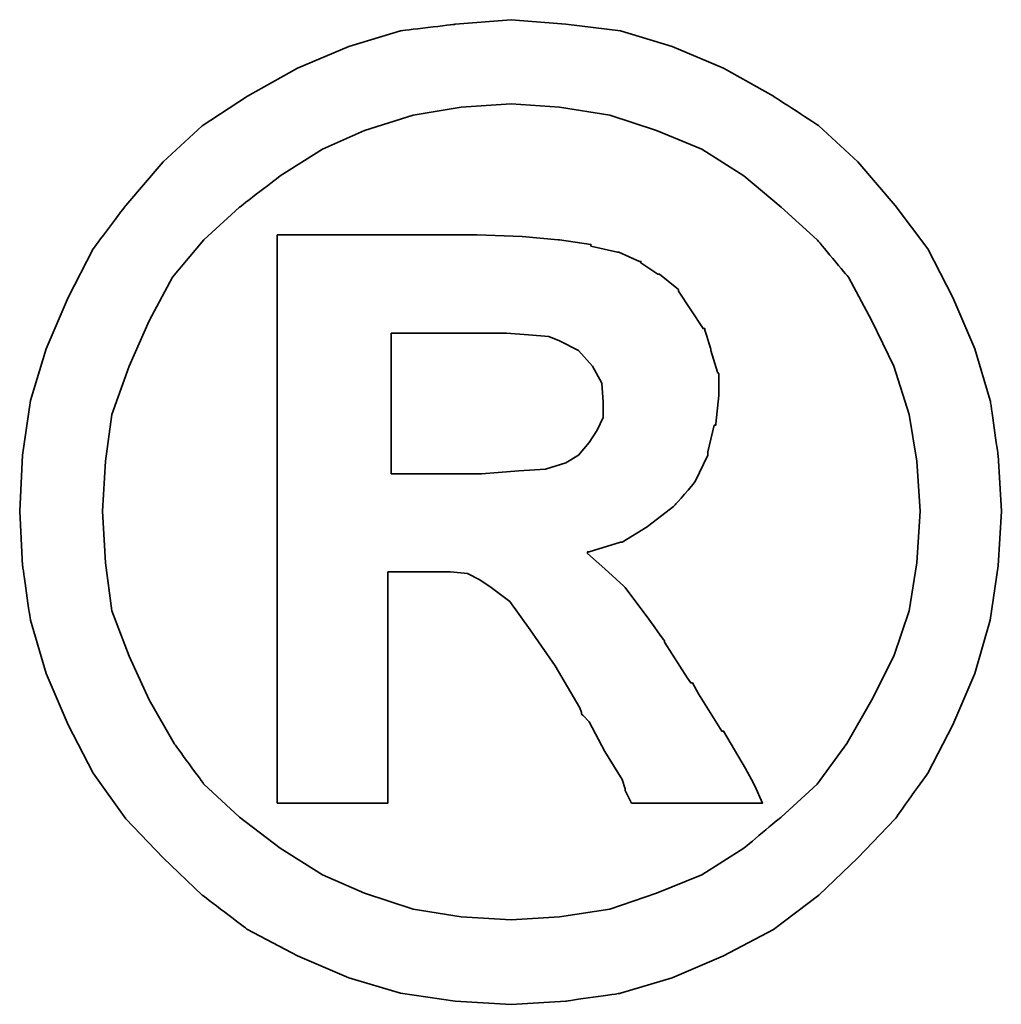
# Model space of a CAD drawing. Extents: x 32 to 227, y 64 to 157.
# Tile 46 of 48: x 181.17 to 182.19, y 120.13 to 121.16. Entities that reach past the tile are written whole.
import ezdxf

# ---------------------------------------------------------------- set-up
doc = ezdxf.new("R2010")
doc.units = 0
doc.header["$MEASUREMENT"] = 0
doc.layers.add('DIM', color=4, linetype='CONTINUOUS')
doc.layers.add('layer 1', color=7, linetype='CONTINUOUS')

# ---------------------------------------------------------------- blocks, each defined once
blk = doc.blocks.new('TBI MOTION logo(完整正式版)')
at = {"layer": 'layer 1', "color": 22, "lineweight": 35}
for points, knots in [([(81.20634, 4.98624), (81.20634, 4.98624), (81.18649, 5.32862), (81.18649, 5.32862), (81.18649, 5.32862), (81.18649, 5.32862), (81.13886, 5.66206), (81.13886, 5.66206), (81.13886, 5.66206), (81.13886, 5.66206), (81.04359, 5.97764), (81.04359, 5.97764), (81.04359, 5.97764), (81.04359, 5.97764), (80.91061, 6.29124), (80.91061, 6.29124), (80.91061, 6.29124), (80.91061, 6.29124), (80.75778, 6.58697), (80.75778, 6.58697), (80.75778, 6.58697), (80.75778, 6.58697), (80.5593, 6.85294), (80.5593, 6.85294), (80.5593, 6.85294), (80.5593, 6.85294), (80.33105, 7.1189), (80.33105, 7.1189), (80.33105, 7.1189), (80.33105, 7.1189), (80.09287, 7.33921), (80.09287, 7.33921), (80.09287, 7.33921), (80.09287, 7.33921), (79.815, 7.51982), (79.815, 7.51982), (79.815, 7.51982), (79.815, 7.51982), (79.51133, 7.69051), (79.51133, 7.69051), (79.51133, 7.69051), (79.51133, 7.69051), (79.19773, 7.8235), (79.19773, 7.8235), (79.19773, 7.8235), (79.19773, 7.8235), (78.88215, 7.91877), (78.88215, 7.91877), (78.88215, 7.91877), (78.88215, 7.91877), (78.54871, 7.95846), (78.54871, 7.95846), (78.54871, 7.95846), (78.54871, 7.95846), (78.21526, 7.98625), (78.21526, 7.98625), (78.21526, 7.98625), (78.21526, 7.98625), (77.87388, 7.95846), (77.87388, 7.95846), (77.87388, 7.95846), (77.87388, 7.95846), (77.54044, 7.91877), (77.54044, 7.91877), (77.54044, 7.91877), (77.54044, 7.91877), (77.22485, 7.8235), (77.22485, 7.8235), (77.22485, 7.8235), (77.22485, 7.8235), (76.91027, 7.69051), (76.91027, 7.69051), (76.91027, 7.69051), (76.91027, 7.69051), (76.6056, 7.51982), (76.6056, 7.51982), (76.6056, 7.51982), (76.6056, 7.51982), (76.32972, 7.33921), (76.32972, 7.33921), (76.32972, 7.33921), (76.32972, 7.33921), (76.09154, 7.1189), (76.09154, 7.1189), (76.09154, 7.1189), (76.09154, 7.1189), (75.86329, 6.85294), (75.86329, 6.85294), (75.86329, 6.85294), (75.86329, 6.85294), (75.66382, 6.58697), (75.66382, 6.58697), (75.66382, 6.58697), (75.66382, 6.58697), (75.51099, 6.29124), (75.51099, 6.29124), (75.51099, 6.29124), (75.51099, 6.29124), (75.37702, 5.97764), (75.37702, 5.97764), (75.37702, 5.97764), (75.37702, 5.97764), (75.28175, 5.66206), (75.28175, 5.66206), (75.28175, 5.66206), (75.28175, 5.66206), (75.23411, 5.32862), (75.23411, 5.32862), (75.23411, 5.32862), (75.23411, 5.32862), (75.21625, 4.98624), (75.21625, 4.98624), (75.21625, 4.98624), (75.21625, 4.98624), (75.23411, 4.6528), (75.23411, 4.6528), (75.23411, 4.6528), (75.23411, 4.6528), (75.28175, 4.32035), (75.28175, 4.32035), (75.28175, 4.32035), (75.28175, 4.32035), (75.37702, 3.99583), (75.37702, 3.99583), (75.37702, 3.99583), (75.37702, 3.99583), (75.51099, 3.68224), (75.51099, 3.68224), (75.51099, 3.68224), (75.51099, 3.68224), (75.66382, 3.38749), (75.66382, 3.38749), (75.66382, 3.38749), (75.66382, 3.38749), (75.86329, 3.10963), (75.86329, 3.10963), (75.86329, 3.10963), (75.86329, 3.10963), (76.09154, 2.87145), (76.09154, 2.87145), (76.09154, 2.87145), (76.09154, 2.87145), (76.32972, 2.6432), (76.32972, 2.6432), (76.32972, 2.6432), (76.32972, 2.6432), (76.6056, 2.43381), (76.6056, 2.43381), (76.6056, 2.43381), (76.6056, 2.43381), (76.91027, 2.27205), (76.91027, 2.27205), (76.91027, 2.27205), (76.91027, 2.27205), (77.22485, 2.13906), (77.22485, 2.13906), (77.22485, 2.13906), (77.22485, 2.13906), (77.54044, 2.0438), (77.54044, 2.0438), (77.54044, 2.0438), (77.54044, 2.0438), (77.87388, 1.99616), (77.87388, 1.99616), (77.87388, 1.99616), (77.87388, 1.99616), (78.21526, 1.97631), (78.21526, 1.97631), (78.21526, 1.97631), (78.21526, 1.97631), (78.54871, 1.99616), (78.54871, 1.99616), (78.54871, 1.99616), (78.54871, 1.99616), (78.88215, 2.0438), (78.88215, 2.0438), (78.88215, 2.0438), (78.88215, 2.0438), (79.19773, 2.13906), (79.19773, 2.13906), (79.19773, 2.13906), (79.19773, 2.13906), (79.51133, 2.27205), (79.51133, 2.27205), (79.51133, 2.27205), (79.51133, 2.27205), (79.815, 2.43381), (79.815, 2.43381), (79.815, 2.43381), (79.815, 2.43381), (80.09287, 2.6432), (80.09287, 2.6432), (80.09287, 2.6432), (80.09287, 2.6432), (80.33105, 2.87145), (80.33105, 2.87145), (80.33105, 2.87145), (80.33105, 2.87145), (80.5593, 3.10963), (80.5593, 3.10963), (80.5593, 3.10963), (80.5593, 3.10963), (80.75778, 3.38749), (80.75778, 3.38749), (80.75778, 3.38749), (80.75778, 3.38749), (80.91061, 3.68224), (80.91061, 3.68224), (80.91061, 3.68224), (80.91061, 3.68224), (81.04359, 3.99583), (81.04359, 3.99583), (81.04359, 3.99583), (81.04359, 3.99583), (81.13886, 4.32035), (81.13886, 4.32035), (81.13886, 4.32035), (81.13886, 4.32035), (81.18649, 4.6528), (81.18649, 4.6528), (81.18649, 4.6528), (81.18649, 4.6528), (81.20634, 4.98624), (81.20634, 4.98624)], [0, 0, 0, 0, 0.0178571, 0.0178571, 0.0178571, 0.0178572, 0.0357143, 0.0357143, 0.0357143, 0.0357143, 0.0535714, 0.0535714, 0.0535714, 0.0535714, 0.0714286, 0.0714286, 0.0714286, 0.0714286, 0.0892857, 0.0892857, 0.0892857, 0.0892857, 0.1071429, 0.1071429, 0.1071429, 0.1071429, 0.125, 0.125, 0.125, 0.125, 0.1428571, 0.1428571, 0.1428571, 0.1428572, 0.1607143, 0.1607143, 0.1607143, 0.1607143, 0.1785714, 0.1785714, 0.1785714, 0.1785714, 0.1964286, 0.1964286, 0.1964286, 0.1964286, 0.2142857, 0.2142857, 0.2142857, 0.2142857, 0.2321429, 0.2321429, 0.2321429, 0.2321429, 0.25, 0.25, 0.25, 0.25, 0.2678571, 0.2678571, 0.2678571, 0.2678572, 0.2857143, 0.2857143, 0.2857143, 0.2857143, 0.3035714, 0.3035714, 0.3035714, 0.3035714, 0.3214286, 0.3214286, 0.3214286, 0.3214286, 0.3392857, 0.3392857, 0.3392857, 0.3392857, 0.3571429, 0.3571429, 0.3571429, 0.3571429, 0.375, 0.375, 0.375, 0.375, 0.3928571, 0.3928571, 0.3928571, 0.3928572, 0.4107143, 0.4107143, 0.4107143, 0.4107143, 0.4285714, 0.4285714, 0.4285714, 0.4285714, 0.4464286, 0.4464286, 0.4464286, 0.4464286, 0.4642857, 0.4642857, 0.4642857, 0.4642857, 0.4821429, 0.4821429, 0.4821429, 0.4821429, 0.5, 0.5, 0.5, 0.5, 0.5178571, 0.5178571, 0.5178571, 0.5178572, 0.5357143, 0.5357143, 0.5357143, 0.5357143, 0.5535714, 0.5535714, 0.5535714, 0.5535714, 0.5714286, 0.5714286, 0.5714286, 0.5714286, 0.5892857, 0.5892857, 0.5892857, 0.5892857, 0.6071429, 0.6071429, 0.6071429, 0.6071429, 0.625, 0.625, 0.625, 0.625, 0.6428571, 0.6428571, 0.6428571, 0.6428572, 0.6607143, 0.6607143, 0.6607143, 0.6607143, 0.6785714, 0.6785714, 0.6785714, 0.6785714, 0.6964286, 0.6964286, 0.6964286, 0.6964286, 0.7142857, 0.7142857, 0.7142857, 0.7142857, 0.7321429, 0.7321429, 0.7321429, 0.7321429, 0.75, 0.75, 0.75, 0.75, 0.7678571, 0.7678571, 0.7678571, 0.7678572, 0.7857143, 0.7857143, 0.7857143, 0.7857143, 0.8035714, 0.8035714, 0.8035714, 0.8035714, 0.8214286, 0.8214286, 0.8214286, 0.8214286, 0.8392857, 0.8392857, 0.8392857, 0.8392857, 0.8571429, 0.8571429, 0.8571429, 0.8571429, 0.875, 0.875, 0.875, 0.875, 0.8928571, 0.8928571, 0.8928571, 0.8928572, 0.9107143, 0.9107143, 0.9107143, 0.9107143, 0.9285714, 0.9285714, 0.9285714, 0.9285714, 0.9464286, 0.9464286, 0.9464286, 0.9464286, 0.9642857, 0.9642857, 0.9642857, 0.9642857, 0.9821429, 0.9821429, 0.9821429, 0.9821429, 1, 1, 1, 1]), ([(80.71014, 4.98624), (80.71014, 4.98624), (80.69129, 5.29091), (80.69129, 5.29091), (80.69129, 5.29091), (80.69129, 5.29091), (80.64464, 5.57672), (80.64464, 5.57672), (80.64464, 5.57672), (80.64464, 5.57672), (80.54937, 5.87245), (80.54937, 5.87245), (80.54937, 5.87245), (80.54937, 5.87245), (80.41639, 6.14833), (80.41639, 6.14833), (80.41639, 6.14833), (80.41639, 6.14833), (80.27349, 6.41429), (80.27349, 6.41429), (80.27349, 6.41429), (80.27349, 6.41429), (80.08295, 6.64255), (80.08295, 6.64255), (80.08295, 6.64255), (80.08295, 6.64255), (79.86264, 6.84301), (79.86264, 6.84301), (79.86264, 6.84301), (79.86264, 6.84301), (79.63439, 7.03355), (79.63439, 7.03355), (79.63439, 7.03355), (79.63439, 7.03355), (79.37835, 7.1963), (79.37835, 7.1963), (79.37835, 7.1963), (79.37835, 7.1963), (79.10246, 7.30944), (79.10246, 7.30944), (79.10246, 7.30944), (79.10246, 7.30944), (78.81665, 7.40471), (78.81665, 7.40471), (78.81665, 7.40471), (78.81665, 7.40471), (78.511, 7.45234), (78.511, 7.45234), (78.511, 7.45234), (78.511, 7.45234), (78.21526, 7.47219), (78.21526, 7.47219), (78.21526, 7.47219), (78.21526, 7.47219), (77.9106, 7.45234), (77.9106, 7.45234), (77.9106, 7.45234), (77.9106, 7.45234), (77.61685, 7.40471), (77.61685, 7.40471), (77.61685, 7.40471), (77.61685, 7.40471), (77.32012, 7.30944), (77.32012, 7.30944), (77.32012, 7.30944), (77.32012, 7.30944), (77.06309, 7.1963), (77.06309, 7.1963), (77.06309, 7.1963), (77.06309, 7.1963), (76.80606, 7.03355), (76.80606, 7.03355), (76.80606, 7.03355), (76.80606, 7.03355), (76.55797, 6.84301), (76.55797, 6.84301), (76.55797, 6.84301), (76.55797, 6.84301), (76.34063, 6.64255), (76.34063, 6.64255), (76.34063, 6.64255), (76.34063, 6.64255), (76.1491, 6.41429), (76.1491, 6.41429), (76.1491, 6.41429), (76.1491, 6.41429), (76.0062, 6.14833), (76.0062, 6.14833), (76.0062, 6.14833), (76.0062, 6.14833), (75.88314, 5.87245), (75.88314, 5.87245), (75.88314, 5.87245), (75.88314, 5.87245), (75.77794, 5.57672), (75.77794, 5.57672), (75.77794, 5.57672), (75.77794, 5.57672), (75.73924, 5.29091), (75.73924, 5.29091), (75.73924, 5.29091), (75.73924, 5.29091), (75.72039, 4.98624), (75.72039, 4.98624), (75.72039, 4.98624), (75.72039, 4.98624), (75.73924, 4.67165), (75.73924, 4.67165), (75.73924, 4.67165), (75.73924, 4.67165), (75.77794, 4.37791), (75.77794, 4.37791), (75.77794, 4.37791), (75.77794, 4.37791), (75.88314, 4.10102), (75.88314, 4.10102), (75.88314, 4.10102), (75.88314, 4.10102), (76.0062, 3.83407), (76.0062, 3.83407), (76.0062, 3.83407), (76.0062, 3.83407), (76.15902, 3.56811), (76.15902, 3.56811), (76.15902, 3.56811), (76.15902, 3.56811), (76.34063, 3.32001), (76.34063, 3.32001), (76.34063, 3.32001), (76.34063, 3.32001), (76.55797, 3.11955), (76.55797, 3.11955), (76.55797, 3.11955), (76.55797, 3.11955), (76.80606, 2.92901), (76.80606, 2.92901), (76.80606, 2.92901), (76.80606, 2.92901), (77.06309, 2.76725), (77.06309, 2.76725), (77.06309, 2.76725), (77.06309, 2.76725), (77.32012, 2.65412), (77.32012, 2.65412), (77.32012, 2.65412), (77.32012, 2.65412), (77.61685, 2.55786), (77.61685, 2.55786), (77.61685, 2.55786), (77.61685, 2.55786), (77.9106, 2.51022), (77.9106, 2.51022), (77.9106, 2.51022), (77.9106, 2.51022), (78.21526, 2.49137), (78.21526, 2.49137), (78.21526, 2.49137), (78.21526, 2.49137), (78.511, 2.51022), (78.511, 2.51022), (78.511, 2.51022), (78.511, 2.51022), (78.81665, 2.55786), (78.81665, 2.55786), (78.81665, 2.55786), (78.81665, 2.55786), (79.10246, 2.65412), (79.10246, 2.65412), (79.10246, 2.65412), (79.10246, 2.65412), (79.37835, 2.76725), (79.37835, 2.76725), (79.37835, 2.76725), (79.37835, 2.76725), (79.63439, 2.92901), (79.63439, 2.92901), (79.63439, 2.92901), (79.63439, 2.92901), (79.86264, 3.11955), (79.86264, 3.11955), (79.86264, 3.11955), (79.86264, 3.11955), (80.08295, 3.32001), (80.08295, 3.32001), (80.08295, 3.32001), (80.08295, 3.32001), (80.26356, 3.56811), (80.26356, 3.56811), (80.26356, 3.56811), (80.26356, 3.56811), (80.41639, 3.83407), (80.41639, 3.83407), (80.41639, 3.83407), (80.41639, 3.83407), (80.54937, 4.10102), (80.54937, 4.10102), (80.54937, 4.10102), (80.54937, 4.10102), (80.64464, 4.37791), (80.64464, 4.37791), (80.64464, 4.37791), (80.64464, 4.37791), (80.69129, 4.67165), (80.69129, 4.67165), (80.69129, 4.67165), (80.69129, 4.67165), (80.71014, 4.98624), (80.71014, 4.98624)], [0, 0, 0, 0, 0.0192308, 0.0192308, 0.0192308, 0.0192308, 0.0384615, 0.0384615, 0.0384615, 0.0384615, 0.0576923, 0.0576923, 0.0576923, 0.0576923, 0.0769231, 0.0769231, 0.0769231, 0.0769231, 0.0961538, 0.0961538, 0.0961538, 0.0961539, 0.1153846, 0.1153846, 0.1153846, 0.1153846, 0.1346154, 0.1346154, 0.1346154, 0.1346154, 0.1538462, 0.1538462, 0.1538462, 0.1538462, 0.1730769, 0.1730769, 0.1730769, 0.1730769, 0.1923077, 0.1923077, 0.1923077, 0.1923077, 0.2115385, 0.2115385, 0.2115385, 0.2115385, 0.2307692, 0.2307692, 0.2307692, 0.2307692, 0.25, 0.25, 0.25, 0.25, 0.2692308, 0.2692308, 0.2692308, 0.2692308, 0.2884615, 0.2884615, 0.2884615, 0.2884615, 0.3076923, 0.3076923, 0.3076923, 0.3076923, 0.3269231, 0.3269231, 0.3269231, 0.3269231, 0.3461538, 0.3461538, 0.3461538, 0.3461539, 0.3653846, 0.3653846, 0.3653846, 0.3653846, 0.3846154, 0.3846154, 0.3846154, 0.3846154, 0.4038462, 0.4038462, 0.4038462, 0.4038462, 0.4230769, 0.4230769, 0.4230769, 0.4230769, 0.4423077, 0.4423077, 0.4423077, 0.4423077, 0.4615385, 0.4615385, 0.4615385, 0.4615385, 0.4807692, 0.4807692, 0.4807692, 0.4807692, 0.5, 0.5, 0.5, 0.5, 0.5192308, 0.5192308, 0.5192308, 0.5192308, 0.5384615, 0.5384615, 0.5384615, 0.5384615, 0.5576923, 0.5576923, 0.5576923, 0.5576923, 0.5769231, 0.5769231, 0.5769231, 0.5769231, 0.5961538, 0.5961538, 0.5961538, 0.5961539, 0.6153846, 0.6153846, 0.6153846, 0.6153846, 0.6346154, 0.6346154, 0.6346154, 0.6346154, 0.6538462, 0.6538462, 0.6538462, 0.6538462, 0.6730769, 0.6730769, 0.6730769, 0.6730769, 0.6923077, 0.6923077, 0.6923077, 0.6923077, 0.7115385, 0.7115385, 0.7115385, 0.7115385, 0.7307692, 0.7307692, 0.7307692, 0.7307692, 0.75, 0.75, 0.75, 0.75, 0.7692308, 0.7692308, 0.7692308, 0.7692308, 0.7884615, 0.7884615, 0.7884615, 0.7884615, 0.8076923, 0.8076923, 0.8076923, 0.8076923, 0.8269231, 0.8269231, 0.8269231, 0.8269231, 0.8461538, 0.8461538, 0.8461538, 0.8461539, 0.8653846, 0.8653846, 0.8653846, 0.8653846, 0.8846154, 0.8846154, 0.8846154, 0.8846154, 0.9038462, 0.9038462, 0.9038462, 0.9038462, 0.9230769, 0.9230769, 0.9230769, 0.9230769, 0.9423077, 0.9423077, 0.9423077, 0.9423077, 0.9615385, 0.9615385, 0.9615385, 0.9615385, 0.9807692, 0.9807692, 0.9807692, 0.9807692, 1, 1, 1, 1]), ([(76.78721, 3.2823), (76.78721, 3.2823), (76.78721, 3.32001), (76.78721, 3.32001), (76.78721, 3.32001), (76.78721, 3.32001), (76.78721, 3.42422), (76.78721, 3.42422), (76.78721, 3.42422), (76.78721, 3.42422), (76.78721, 3.59689), (76.78721, 3.59689), (76.78721, 3.59689), (76.78721, 3.59689), (76.78721, 3.80529), (76.78721, 3.80529), (76.78721, 3.80529), (76.78721, 3.80529), (76.78721, 4.0524), (76.78721, 4.0524), (76.78721, 4.0524), (76.78721, 4.0524), (76.78721, 4.32035), (76.78721, 4.32035), (76.78721, 4.32035), (76.78721, 4.32035), (76.78721, 4.92868), (76.78721, 4.92868), (76.78721, 4.92868), (76.78721, 4.92868), (76.78721, 5.53801), (76.78721, 5.53801), (76.78721, 5.53801), (76.78721, 5.53801), (76.78721, 5.82482), (76.78721, 5.82482), (76.78721, 5.82482), (76.78721, 5.82482), (76.78721, 6.07291), (76.78721, 6.07291), (76.78721, 6.07291), (76.78721, 6.07291), (76.78721, 6.30017), (76.78721, 6.30017), (76.78721, 6.30017), (76.78721, 6.30017), (76.78721, 6.45399), (76.78721, 6.45399), (76.78721, 6.45399), (76.78721, 6.45399), (76.78721, 6.5572), (76.78721, 6.5572), (76.78721, 6.5572), (76.78721, 6.5572), (76.78721, 6.59689), (76.78721, 6.59689), (76.78721, 6.59689), (76.78721, 6.59689), (76.78721, 6.67232), (76.78721, 6.67232), (76.78721, 6.67232), (76.78721, 6.67232), (76.8537, 6.67232), (76.8537, 6.67232), (76.8537, 6.67232), (76.8537, 6.67232), (76.87355, 6.67232), (76.87355, 6.67232), (76.87355, 6.67232), (76.87355, 6.67232), (76.91027, 6.67232), (76.91027, 6.67232), (76.91027, 6.67232), (76.91027, 6.67232), (77.04424, 6.67232), (77.04424, 6.67232), (77.04424, 6.67232), (77.04424, 6.67232), (77.22485, 6.67232), (77.22485, 6.67232), (77.22485, 6.67232), (77.22485, 6.67232), (77.43524, 6.67232), (77.43524, 6.67232), (77.43524, 6.67232), (77.43524, 6.67232), (77.65357, 6.67232), (77.65357, 6.67232), (77.65357, 6.67232), (77.65357, 6.67232), (77.82625, 6.67232), (77.82625, 6.67232), (77.82625, 6.67232), (77.82625, 6.67232), (77.94037, 6.67232), (77.94037, 6.67232), (77.94037, 6.67232), (77.94037, 6.67232), (77.97709, 6.67232), (77.97709, 6.67232), (77.97709, 6.67232), (77.97709, 6.67232), (77.99694, 6.67232), (77.99694, 6.67232), (77.99694, 6.67232), (77.99694, 6.67232), (78.00686, 6.67232), (78.00686, 6.67232), (78.00686, 6.67232), (78.00686, 6.67232), (78.28275, 6.6624), (78.28275, 6.6624), (78.28275, 6.6624), (78.28275, 6.6624), (78.50107, 6.64255), (78.50107, 6.64255), (78.50107, 6.64255), (78.50107, 6.64255), (78.511, 6.64255), (78.511, 6.64255), (78.511, 6.64255), (78.511, 6.64255), (78.70154, 6.61476), (78.70154, 6.61476), (78.70154, 6.61476), (78.70154, 6.61476), (78.70154, 6.60483), (78.70154, 6.60483), (78.70154, 6.60483), (78.70154, 6.60483), (78.86429, 6.56713), (78.86429, 6.56713), (78.86429, 6.56713), (78.86429, 6.56713), (78.87223, 6.56713), (78.87223, 6.56713), (78.87223, 6.56713), (78.87223, 6.56713), (78.99727, 6.51056), (78.99727, 6.51056), (78.99727, 6.51056), (78.99727, 6.51056), (79.00719, 6.51056), (79.00719, 6.51056), (79.00719, 6.51056), (79.00719, 6.51056), (79.00719, 6.50162), (79.00719, 6.50162), (79.00719, 6.50162), (79.00719, 6.50162), (79.1104, 6.43415), (79.1104, 6.43415), (79.1104, 6.43415), (79.1104, 6.43415), (79.12132, 6.43415), (79.12132, 6.43415), (79.12132, 6.43415), (79.12132, 6.43415), (79.22552, 6.34781), (79.22552, 6.34781), (79.22552, 6.34781), (79.22552, 6.34781), (79.23544, 6.33888), (79.23544, 6.33888), (79.23544, 6.33888), (79.23544, 6.33888), (79.23544, 6.32895), (79.23544, 6.32895), (79.23544, 6.32895), (79.23544, 6.32895), (79.31087, 6.21483), (79.31087, 6.21483), (79.31087, 6.21483), (79.31087, 6.21483), (79.38629, 6.1007), (79.38629, 6.1007), (79.38629, 6.1007), (79.38629, 6.1007), (79.3972, 6.1007), (79.3972, 6.1007), (79.3972, 6.1007), (79.3972, 6.1007), (79.3972, 6.09078), (79.3972, 6.09078), (79.3972, 6.09078), (79.3972, 6.09078), (79.43392, 5.97764), (79.43392, 5.97764), (79.43392, 5.97764), (79.43392, 5.97764), (79.43392, 5.96772), (79.43392, 5.96772), (79.43392, 5.96772), (79.43392, 5.96772), (79.47362, 5.83474), (79.47362, 5.83474), (79.47362, 5.83474), (79.47362, 5.83474), (79.48156, 5.82482), (79.48156, 5.82482), (79.48156, 5.82482), (79.48156, 5.82482), (79.48156, 5.69977), (79.48156, 5.69977), (79.48156, 5.69977), (79.48156, 5.69977), (79.48156, 5.69183), (79.48156, 5.69183), (79.48156, 5.69183), (79.48156, 5.69183), (79.4637, 5.51915), (79.4637, 5.51915), (79.4637, 5.51915), (79.4637, 5.51915), (79.4637, 5.51122), (79.4637, 5.51122), (79.4637, 5.51122), (79.4637, 5.51122), (79.45377, 5.51122), (79.45377, 5.51122), (79.45377, 5.51122), (79.45377, 5.51122), (79.41507, 5.34847), (79.41507, 5.34847), (79.41507, 5.34847), (79.41507, 5.34847), (79.41507, 5.33854), (79.41507, 5.33854), (79.41507, 5.33854), (79.41507, 5.33854), (79.41507, 5.32862), (79.41507, 5.32862), (79.41507, 5.32862), (79.41507, 5.32862), (79.33865, 5.16785), (79.33865, 5.16785), (79.33865, 5.16785), (79.33865, 5.16785), (79.33071, 5.15693), (79.33071, 5.15693), (79.33071, 5.15693), (79.33071, 5.15693), (79.2156, 5.02495), (79.2156, 5.02495), (79.2156, 5.02495), (79.2156, 5.02495), (79.20567, 5.01502), (79.20567, 5.01502), (79.20567, 5.01502), (79.20567, 5.01502), (79.05483, 4.89991), (79.05483, 4.89991), (79.05483, 4.89991), (79.05483, 4.89991), (79.04491, 4.89197), (79.04491, 4.89197), (79.04491, 4.89197), (79.04491, 4.89197), (78.89208, 4.7967), (78.89208, 4.7967), (78.89208, 4.7967), (78.89208, 4.7967), (78.88215, 4.7967), (78.88215, 4.7967), (78.88215, 4.7967), (78.88215, 4.7967), (78.69161, 4.73913), (78.69161, 4.73913), (78.69161, 4.73913), (78.69161, 4.73913), (78.68169, 4.73913), (78.68169, 4.73913), (78.68169, 4.73913), (78.68169, 4.73913), (78.68169, 4.72921), (78.68169, 4.72921), (78.68169, 4.72921), (78.68169, 4.72921), (78.78688, 4.63394), (78.78688, 4.63394), (78.78688, 4.63394), (78.78688, 4.63394), (78.902, 4.52875), (78.902, 4.52875), (78.902, 4.52875), (78.902, 4.52875), (78.91093, 4.52081), (78.91093, 4.52081), (78.91093, 4.52081), (78.91093, 4.52081), (79.02506, 4.36798), (79.02506, 4.36798), (79.02506, 4.36798), (79.02506, 4.36798), (79.1501, 4.1953), (79.1501, 4.1953), (79.1501, 4.1953), (79.1501, 4.1953), (79.1501, 4.18736), (79.1501, 4.18736), (79.1501, 4.18736), (79.1501, 4.18736), (79.29201, 3.96705), (79.29201, 3.96705), (79.29201, 3.96705), (79.29201, 3.96705), (79.31087, 3.93828), (79.31087, 3.93828), (79.31087, 3.93828), (79.31087, 3.93828), (79.32079, 3.93828), (79.32079, 3.93828), (79.32079, 3.93828), (79.32079, 3.93828), (79.3585, 3.87178), (79.3585, 3.87178), (79.3585, 3.87178), (79.3585, 3.87178), (79.50141, 3.64353), (79.50141, 3.64353), (79.50141, 3.64353), (79.50141, 3.64353), (79.51133, 3.64353), (79.51133, 3.64353), (79.51133, 3.64353), (79.51133, 3.64353), (79.64431, 3.41528), (79.64431, 3.41528), (79.64431, 3.41528), (79.64431, 3.41528), (79.68202, 3.3478), (79.68202, 3.3478), (79.68202, 3.3478), (79.68202, 3.3478), (79.70187, 3.31009), (79.70187, 3.31009), (79.70187, 3.31009), (79.70187, 3.31009), (79.7495, 3.2049), (79.7495, 3.2049), (79.7495, 3.2049), (79.7495, 3.2049), (79.64431, 3.2049), (79.64431, 3.2049), (79.64431, 3.2049), (79.64431, 3.2049), (79.62546, 3.2049), (79.62546, 3.2049), (79.62546, 3.2049), (79.62546, 3.2049), (79.53912, 3.2049), (79.53912, 3.2049), (79.53912, 3.2049), (79.53912, 3.2049), (79.31087, 3.2049), (79.31087, 3.2049), (79.31087, 3.2049), (79.31087, 3.2049), (79.08262, 3.2049), (79.08262, 3.2049), (79.08262, 3.2049), (79.08262, 3.2049), (79.00719, 3.2049), (79.00719, 3.2049), (79.00719, 3.2049), (79.00719, 3.2049), (78.98735, 3.2049), (78.98735, 3.2049), (78.98735, 3.2049), (78.98735, 3.2049), (78.94964, 3.2049), (78.94964, 3.2049), (78.94964, 3.2049), (78.94964, 3.2049), (78.92979, 3.24459), (78.92979, 3.24459), (78.92979, 3.24459), (78.92979, 3.24459), (78.91093, 3.2823), (78.91093, 3.2823), (78.91093, 3.2823), (78.91093, 3.2823), (78.91093, 3.29223), (78.91093, 3.29223), (78.91093, 3.29223), (78.91093, 3.29223), (78.89208, 3.3478), (78.89208, 3.3478), (78.89208, 3.3478), (78.89208, 3.3478), (78.78688, 3.52048), (78.78688, 3.52048), (78.78688, 3.52048), (78.78688, 3.52048), (78.69161, 3.7001), (78.69161, 3.7001), (78.69161, 3.7001), (78.69161, 3.7001), (78.6539, 3.7388), (78.6539, 3.7388), (78.6539, 3.7388), (78.6539, 3.7388), (78.64398, 3.74873), (78.64398, 3.74873), (78.64398, 3.74873), (78.64398, 3.74873), (78.64398, 3.75766), (78.64398, 3.75766), (78.64398, 3.75766), (78.64398, 3.75766), (78.63405, 3.78644), (78.63405, 3.78644), (78.63405, 3.78644), (78.63405, 3.78644), (78.48321, 4.04347), (78.48321, 4.04347), (78.48321, 4.04347), (78.48321, 4.04347), (78.33038, 4.2618), (78.33038, 4.2618), (78.33038, 4.2618), (78.33038, 4.2618), (78.20732, 4.43447), (78.20732, 4.43447), (78.20732, 4.43447), (78.20732, 4.43447), (78.09221, 4.52081), (78.09221, 4.52081), (78.09221, 4.52081), (78.09221, 4.52081), (78.02472, 4.56845), (78.02472, 4.56845), (78.02472, 4.56845), (78.02472, 4.56845), (77.9493, 4.60616), (77.9493, 4.60616), (77.9493, 4.60616), (77.9493, 4.60616), (77.8451, 4.61608), (77.8451, 4.61608), (77.8451, 4.61608), (77.8451, 4.61608), (77.71113, 4.61608), (77.71113, 4.61608), (77.71113, 4.61608), (77.71113, 4.61608), (77.69128, 4.61608), (77.69128, 4.61608), (77.69128, 4.61608), (77.69128, 4.61608), (77.67342, 4.61608), (77.67342, 4.61608), (77.67342, 4.61608), (77.67342, 4.61608), (77.5583, 4.61608), (77.5583, 4.61608), (77.5583, 4.61608), (77.5583, 4.61608), (77.46303, 4.61608), (77.46303, 4.61608), (77.46303, 4.61608), (77.46303, 4.61608), (77.46303, 4.54761), (77.46303, 4.54761), (77.46303, 4.54761), (77.46303, 4.54761), (77.46303, 4.47318), (77.46303, 4.47318), (77.46303, 4.47318), (77.46303, 4.47318), (77.46303, 4.24294), (77.46303, 4.24294), (77.46303, 4.24294), (77.46303, 4.24294), (77.46303, 3.99583), (77.46303, 3.99583), (77.46303, 3.99583), (77.46303, 3.99583), (77.46303, 3.72888), (77.46303, 3.72888), (77.46303, 3.72888), (77.46303, 3.72888), (77.46303, 3.51055), (77.46303, 3.51055), (77.46303, 3.51055), (77.46303, 3.51055), (77.46303, 3.42422), (77.46303, 3.42422), (77.46303, 3.42422), (77.46303, 3.42422), (77.46303, 3.35773), (77.46303, 3.35773), (77.46303, 3.35773), (77.46303, 3.35773), (77.46303, 3.30017), (77.46303, 3.30017), (77.46303, 3.30017), (77.46303, 3.30017), (77.46303, 3.2823), (77.46303, 3.2823), (77.46303, 3.2823), (77.46303, 3.2823), (77.46303, 3.2049), (77.46303, 3.2049), (77.46303, 3.2049), (77.46303, 3.2049), (77.39753, 3.2049), (77.39753, 3.2049), (77.39753, 3.2049), (77.39753, 3.2049), (77.37768, 3.2049), (77.37768, 3.2049), (77.37768, 3.2049), (77.37768, 3.2049), (77.32012, 3.2049), (77.32012, 3.2049), (77.32012, 3.2049), (77.32012, 3.2049), (77.12165, 3.2049), (77.12165, 3.2049), (77.12165, 3.2049), (77.12165, 3.2049), (76.94897, 3.2049), (76.94897, 3.2049), (76.94897, 3.2049), (76.94897, 3.2049), (76.8924, 3.2049), (76.8924, 3.2049), (76.8924, 3.2049), (76.8924, 3.2049), (76.8537, 3.2049), (76.8537, 3.2049), (76.8537, 3.2049), (76.8537, 3.2049), (76.78721, 3.2049), (76.78721, 3.2049), (76.78721, 3.2049), (76.78721, 3.2049), (76.78721, 3.2823), (76.78721, 3.2823)], [0, 0, 0, 0, 0.0074074, 0.0074074, 0.0074074, 0.0074074, 0.0148148, 0.0148148, 0.0148148, 0.0148148, 0.0222222, 0.0222222, 0.0222222, 0.0222222, 0.0296296, 0.0296296, 0.0296296, 0.0296296, 0.037037, 0.037037, 0.037037, 0.037037, 0.0444444, 0.0444444, 0.0444444, 0.0444445, 0.0518519, 0.0518519, 0.0518519, 0.0518519, 0.0592593, 0.0592593, 0.0592593, 0.0592593, 0.0666667, 0.0666667, 0.0666667, 0.0666667, 0.0740741, 0.0740741, 0.0740741, 0.0740741, 0.0814815, 0.0814815, 0.0814815, 0.0814815, 0.0888889, 0.0888889, 0.0888889, 0.0888889, 0.0962963, 0.0962963, 0.0962963, 0.0962963, 0.1037037, 0.1037037, 0.1037037, 0.1037037, 0.1111111, 0.1111111, 0.1111111, 0.1111111, 0.1185185, 0.1185185, 0.1185185, 0.1185185, 0.1259259, 0.1259259, 0.1259259, 0.1259259, 0.1333333, 0.1333333, 0.1333333, 0.1333333, 0.1407407, 0.1407407, 0.1407407, 0.1407408, 0.1481481, 0.1481481, 0.1481481, 0.1481482, 0.1555556, 0.1555556, 0.1555556, 0.1555556, 0.162963, 0.162963, 0.162963, 0.162963, 0.1703704, 0.1703704, 0.1703704, 0.1703704, 0.1777778, 0.1777778, 0.1777778, 0.1777778, 0.1851852, 0.1851852, 0.1851852, 0.1851852, 0.1925926, 0.1925926, 0.1925926, 0.1925926, 0.2, 0.2, 0.2, 0.2, 0.2074074, 0.2074074, 0.2074074, 0.2074074, 0.2148148, 0.2148148, 0.2148148, 0.2148148, 0.2222222, 0.2222222, 0.2222222, 0.2222222, 0.2296296, 0.2296296, 0.2296296, 0.2296296, 0.237037, 0.237037, 0.237037, 0.237037, 0.2444444, 0.2444444, 0.2444444, 0.2444445, 0.2518519, 0.2518519, 0.2518519, 0.2518519, 0.2592593, 0.2592593, 0.2592593, 0.2592593, 0.2666667, 0.2666667, 0.2666667, 0.2666667, 0.2740741, 0.2740741, 0.2740741, 0.2740741, 0.2814815, 0.2814815, 0.2814815, 0.2814815, 0.2888889, 0.2888889, 0.2888889, 0.2888889, 0.2962963, 0.2962963, 0.2962963, 0.2962963, 0.3037037, 0.3037037, 0.3037037, 0.3037037, 0.3111111, 0.3111111, 0.3111111, 0.3111111, 0.3185185, 0.3185185, 0.3185185, 0.3185185, 0.3259259, 0.3259259, 0.3259259, 0.3259259, 0.3333333, 0.3333333, 0.3333333, 0.3333333, 0.3407407, 0.3407407, 0.3407407, 0.3407408, 0.3481481, 0.3481481, 0.3481481, 0.3481482, 0.3555556, 0.3555556, 0.3555556, 0.3555556, 0.362963, 0.362963, 0.362963, 0.362963, 0.3703704, 0.3703704, 0.3703704, 0.3703704, 0.3777778, 0.3777778, 0.3777778, 0.3777778, 0.3851852, 0.3851852, 0.3851852, 0.3851852, 0.3925926, 0.3925926, 0.3925926, 0.3925926, 0.4, 0.4, 0.4, 0.4, 0.4074074, 0.4074074, 0.4074074, 0.4074074, 0.4148148, 0.4148148, 0.4148148, 0.4148148, 0.4222222, 0.4222222, 0.4222222, 0.4222222, 0.4296296, 0.4296296, 0.4296296, 0.4296296, 0.437037, 0.437037, 0.437037, 0.437037, 0.4444444, 0.4444444, 0.4444444, 0.4444445, 0.4518519, 0.4518519, 0.4518519, 0.4518519, 0.4592593, 0.4592593, 0.4592593, 0.4592593, 0.4666667, 0.4666667, 0.4666667, 0.4666667, 0.4740741, 0.4740741, 0.4740741, 0.4740741, 0.4814815, 0.4814815, 0.4814815, 0.4814815, 0.4888889, 0.4888889, 0.4888889, 0.4888889, 0.4962963, 0.4962963, 0.4962963, 0.4962963, 0.5037037, 0.5037037, 0.5037037, 0.5037037, 0.5111111, 0.5111111, 0.5111111, 0.5111111, 0.5185185, 0.5185185, 0.5185185, 0.5185185, 0.5259259, 0.5259259, 0.5259259, 0.5259259, 0.5333333, 0.5333333, 0.5333333, 0.5333333, 0.5407407, 0.5407407, 0.5407407, 0.5407408, 0.5481481, 0.5481481, 0.5481481, 0.5481482, 0.5555556, 0.5555556, 0.5555556, 0.5555556, 0.562963, 0.562963, 0.562963, 0.562963, 0.5703704, 0.5703704, 0.5703704, 0.5703704, 0.5777778, 0.5777778, 0.5777778, 0.5777778, 0.5851852, 0.5851852, 0.5851852, 0.5851852, 0.5925926, 0.5925926, 0.5925926, 0.5925926, 0.6, 0.6, 0.6, 0.6, 0.6074074, 0.6074074, 0.6074074, 0.6074074, 0.6148148, 0.6148148, 0.6148148, 0.6148148, 0.6222222, 0.6222222, 0.6222222, 0.6222222, 0.6296296, 0.6296296, 0.6296296, 0.6296296, 0.637037, 0.637037, 0.637037, 0.637037, 0.6444444, 0.6444444, 0.6444444, 0.6444445, 0.6518519, 0.6518519, 0.6518519, 0.6518519, 0.6592593, 0.6592593, 0.6592593, 0.6592593, 0.6666667, 0.6666667, 0.6666667, 0.6666667, 0.6740741, 0.6740741, 0.6740741, 0.6740741, 0.6814815, 0.6814815, 0.6814815, 0.6814815, 0.6888889, 0.6888889, 0.6888889, 0.6888889, 0.6962963, 0.6962963, 0.6962963, 0.6962963, 0.7037037, 0.7037037, 0.7037037, 0.7037037, 0.7111111, 0.7111111, 0.7111111, 0.7111111, 0.7185185, 0.7185185, 0.7185185, 0.7185185, 0.7259259, 0.7259259, 0.7259259, 0.7259259, 0.7333333, 0.7333333, 0.7333333, 0.7333333, 0.7407407, 0.7407407, 0.7407407, 0.7407408, 0.7481481, 0.7481481, 0.7481481, 0.7481482, 0.7555556, 0.7555556, 0.7555556, 0.7555556, 0.762963, 0.762963, 0.762963, 0.762963, 0.7703704, 0.7703704, 0.7703704, 0.7703704, 0.7777778, 0.7777778, 0.7777778, 0.7777778, 0.7851852, 0.7851852, 0.7851852, 0.7851852, 0.7925926, 0.7925926, 0.7925926, 0.7925926, 0.8, 0.8, 0.8, 0.8, 0.8074074, 0.8074074, 0.8074074, 0.8074074, 0.8148148, 0.8148148, 0.8148148, 0.8148148, 0.8222222, 0.8222222, 0.8222222, 0.8222222, 0.8296296, 0.8296296, 0.8296296, 0.8296296, 0.837037, 0.837037, 0.837037, 0.837037, 0.8444444, 0.8444444, 0.8444444, 0.8444445, 0.8518519, 0.8518519, 0.8518519, 0.8518519, 0.8592593, 0.8592593, 0.8592593, 0.8592593, 0.8666667, 0.8666667, 0.8666667, 0.8666667, 0.8740741, 0.8740741, 0.8740741, 0.8740741, 0.8814815, 0.8814815, 0.8814815, 0.8814815, 0.8888889, 0.8888889, 0.8888889, 0.8888889, 0.8962963, 0.8962963, 0.8962963, 0.8962963, 0.9037037, 0.9037037, 0.9037037, 0.9037037, 0.9111111, 0.9111111, 0.9111111, 0.9111111, 0.9185185, 0.9185185, 0.9185185, 0.9185185, 0.9259259, 0.9259259, 0.9259259, 0.9259259, 0.9333333, 0.9333333, 0.9333333, 0.9333333, 0.9407407, 0.9407407, 0.9407407, 0.9407408, 0.9481481, 0.9481481, 0.9481481, 0.9481482, 0.9555556, 0.9555556, 0.9555556, 0.9555556, 0.962963, 0.962963, 0.962963, 0.962963, 0.9703704, 0.9703704, 0.9703704, 0.9703704, 0.9777778, 0.9777778, 0.9777778, 0.9777778, 0.9851852, 0.9851852, 0.9851852, 0.9851852, 0.9925926, 0.9925926, 0.9925926, 0.9925926, 1, 1, 1, 1]), ([(77.48288, 6.07291), (77.48288, 6.07291), (77.48288, 5.99551), (77.48288, 5.99551), (77.48288, 5.99551), (77.48288, 5.99551), (77.48288, 5.82482), (77.48288, 5.82482), (77.48288, 5.82482), (77.48288, 5.82482), (77.48288, 5.63328), (77.48288, 5.63328), (77.48288, 5.63328), (77.48288, 5.63328), (77.48288, 5.46358), (77.48288, 5.46358), (77.48288, 5.46358), (77.48288, 5.46358), (77.48288, 5.29091), (77.48288, 5.29091), (77.48288, 5.29091), (77.48288, 5.29091), (77.48288, 5.21449), (77.48288, 5.21449), (77.48288, 5.21449), (77.48288, 5.21449), (77.50074, 5.21449), (77.50074, 5.21449), (77.50074, 5.21449), (77.50074, 5.21449), (77.71113, 5.21449), (77.71113, 5.21449), (77.71113, 5.21449), (77.71113, 5.21449), (77.94037, 5.21449), (77.94037, 5.21449), (77.94037, 5.21449), (77.94037, 5.21449), (78.01579, 5.21449), (78.01579, 5.21449), (78.01579, 5.21449), (78.01579, 5.21449), (78.03465, 5.21449), (78.03465, 5.21449), (78.03465, 5.21449), (78.03465, 5.21449), (78.2629, 5.23335), (78.2629, 5.23335), (78.2629, 5.23335), (78.2629, 5.23335), (78.42565, 5.24327), (78.42565, 5.24327), (78.42565, 5.24327), (78.42565, 5.24327), (78.54871, 5.28098), (78.54871, 5.28098), (78.54871, 5.28098), (78.54871, 5.28098), (78.62611, 5.32862), (78.62611, 5.32862), (78.62611, 5.32862), (78.62611, 5.32862), (78.69161, 5.40503), (78.69161, 5.40503), (78.69161, 5.40503), (78.69161, 5.40503), (78.73925, 5.48145), (78.73925, 5.48145), (78.73925, 5.48145), (78.73925, 5.48145), (78.77696, 5.55885), (78.77696, 5.55885), (78.77696, 5.55885), (78.77696, 5.55885), (78.77696, 5.65214), (78.77696, 5.65214), (78.77696, 5.65214), (78.77696, 5.65214), (78.76902, 5.76726), (78.76902, 5.76726), (78.76902, 5.76726), (78.76902, 5.76726), (78.71146, 5.87245), (78.71146, 5.87245), (78.71146, 5.87245), (78.71146, 5.87245), (78.62611, 5.96772), (78.62611, 5.96772), (78.62611, 5.96772), (78.62611, 5.96772), (78.511, 6.02528), (78.511, 6.02528), (78.511, 6.02528), (78.511, 6.02528), (78.44451, 6.05306), (78.44451, 6.05306), (78.44451, 6.05306), (78.44451, 6.05306), (78.32046, 6.06299), (78.32046, 6.06299), (78.32046, 6.06299), (78.32046, 6.06299), (78.18748, 6.07291), (78.18748, 6.07291), (78.18748, 6.07291), (78.18748, 6.07291), (77.99694, 6.07291), (77.99694, 6.07291), (77.99694, 6.07291), (77.99694, 6.07291), (77.97709, 6.07291), (77.97709, 6.07291), (77.97709, 6.07291), (77.97709, 6.07291), (77.90167, 6.07291), (77.90167, 6.07291), (77.90167, 6.07291), (77.90167, 6.07291), (77.69128, 6.07291), (77.69128, 6.07291), (77.69128, 6.07291), (77.69128, 6.07291), (77.50074, 6.07291), (77.50074, 6.07291), (77.50074, 6.07291), (77.50074, 6.07291), (77.48288, 6.07291), (77.48288, 6.07291)], [0, 0, 0, 0, 0.03125, 0.03125, 0.03125, 0.03125, 0.0625, 0.0625, 0.0625, 0.0625, 0.09375, 0.09375, 0.09375, 0.09375, 0.125, 0.125, 0.125, 0.125, 0.15625, 0.15625, 0.15625, 0.15625, 0.1875, 0.1875, 0.1875, 0.1875, 0.21875, 0.21875, 0.21875, 0.21875, 0.25, 0.25, 0.25, 0.25, 0.28125, 0.28125, 0.28125, 0.28125, 0.3125, 0.3125, 0.3125, 0.3125, 0.34375, 0.34375, 0.34375, 0.34375, 0.375, 0.375, 0.375, 0.375, 0.40625, 0.40625, 0.40625, 0.40625, 0.4375, 0.4375, 0.4375, 0.4375, 0.46875, 0.46875, 0.46875, 0.46875, 0.5, 0.5, 0.5, 0.5, 0.53125, 0.53125, 0.53125, 0.53125, 0.5625, 0.5625, 0.5625, 0.5625, 0.59375, 0.59375, 0.59375, 0.59375, 0.625, 0.625, 0.625, 0.625, 0.65625, 0.65625, 0.65625, 0.65625, 0.6875, 0.6875, 0.6875, 0.6875, 0.71875, 0.71875, 0.71875, 0.71875, 0.75, 0.75, 0.75, 0.75, 0.78125, 0.78125, 0.78125, 0.78125, 0.8125, 0.8125, 0.8125, 0.8125, 0.84375, 0.84375, 0.84375, 0.84375, 0.875, 0.875, 0.875, 0.875, 0.90625, 0.90625, 0.90625, 0.90625, 0.9375, 0.9375, 0.9375, 0.9375, 0.96875, 0.96875, 0.96875, 0.96875, 1, 1, 1, 1])]:
    blk.add_open_spline(points, degree=3, knots=knots, dxfattribs=at)

msp = doc.modelspace()

# ---------------------------------------------------------------- block references
at = {"layer": 'DIM', "color": 0, "xscale": 0.1702727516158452, "yscale": 0.1702727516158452, "zscale": 0.1702727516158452}
msp.add_blockref('TBI MOTION logo(完整正式版)', (168.3664, 119.7962), dxfattribs=at)

doc.saveas('drawing.dxf')
